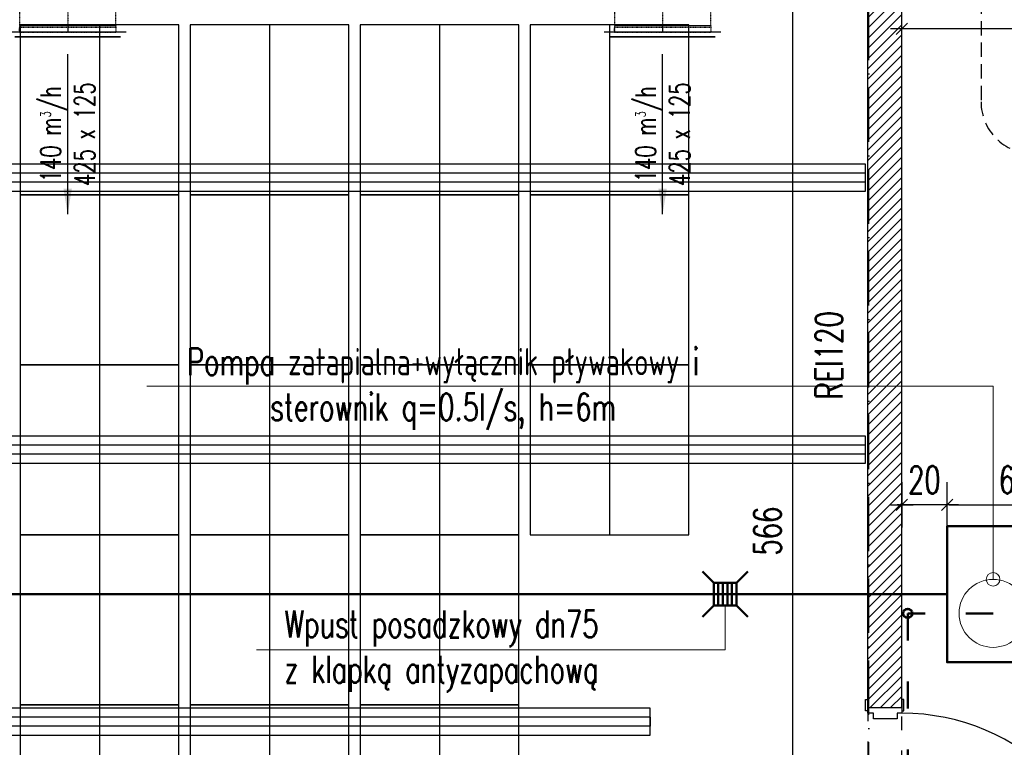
# Model space of a CAD drawing. Header units: millimetres. Extents: x 167273 to 188273, y -125105 to -88145.
# Tile 198 of 210: x 174620 to 175055, y -91576 to -91255. Entities that reach past the tile are written whole.
import ezdxf

# ---------------------------------------------------------------- set-up
doc = ezdxf.new("R2010")
doc.units = ezdxf.units.MM
doc.header["$PDMODE"] = 35
doc.header["$PDSIZE"] = 5
for name, pattern in [('ACAD_ISO03W100', [30, 12, -18]), ('ACAD_ISO10W100', [18, 12, -3, 0, -3]), ('DASHDOT', [1, 0.5, -0.25, 0, -0.25]), ('HIDDEN', [9.525, 6.35, -3.175]), ('WENT_2', [1.5, 0.5, -1])]:
    doc.linetypes.add(name, pattern=pattern)
for name, color, linetype in [('!_ppoz', 10, 'Continuous'), ('a-osie', 1, 'ACAD_ISO10W100'), ('a-wymiary', 9, 'Continuous'), ('b-cienka', 9, 'Continuous'), ('b-przerywana1', 9, 'ACAD_ISO03W100'), ('b-ściany', 2, 'Continuous'), ('c-wyposażenie', 5, 'Continuous'), ('FLUID-N-BIB-120-ARRGR', 7, 'Continuous'), ('FLUID-N-BIB-SYM', 7, 'Continuous'), ('h-hatch', 8, 'Continuous'), ('IS_UWAGI', 6, 'Continuous')]:
    doc.layers.add(name, color=color, linetype=linetype)
for name, color, linetype, lineweight in [('FLUID-N-BIB', 8, 'Continuous', 30), ('IS_kan_san', 34, 'Continuous', 53), ('IS_kan_san_opis', 9, 'Continuous', 15)]:
    doc.layers.add(name, color=color, linetype=linetype, lineweight=lineweight)
doc.styles.add('FDBES', font='romans.shx', dxfattribs={"width": 0.7, "height": 10})
doc.styles.add('IS-IS', font='romans.shx', dxfattribs={"width": 0.7, "height": 12})
doc.styles.add('PPAB_100', font='romans.shx', dxfattribs={"width": 0.7, "height": 12})
doc.dimstyles.new('FDBES', dxfattribs={"dimscale": 50, "dimtxt": 4, "dimasz": 2.5, "dimexe": 0.8, "dimexo": 2, "dimgap": 1, "dimtad": 1, "dimdsep": 46, "dimtxsty": 'FDBES', "dimcen": 2.5, "dimclrd": 4, "dimclre": 5, "dimadec": 0, "dimazin": 0, "dimtfac": 1, "dimtmove": 0, "dimatfit": 3, "dimfxl": 0, "dimarcsym": 0})
doc.dimstyles.new('newPPAB_100', dxfattribs={"dimscale": 0, "dimtxt": 16, "dimasz": 1, "dimexe": 10, "dimexo": 10, "dimgap": 5, "dimtad": 1, "dimdec": 0, "dimzin": 0, "dimdsep": 46, "dimtxsty": 'PPAB_100', "dimblk": 'tick_50', "dimcen": 0.09, "dimdle": 5, "dimse1": 1, "dimse2": 1, "dimclrd": 9, "dimclre": 9, "dimclrt": 161, "dimadec": 0, "dimazin": 0, "dimtfac": 1, "dimtdec": 0, "dimtix": 1, "dimtmove": 2, "dimatfit": 0, "dimldrblk": 'tick_50', "dimfxl": 0, "dimtolj": 1, "dimtzin": 0, "dimarcsym": 0})

# ---------------------------------------------------------------- blocks, each defined once
blk = doc.blocks.new('KR')
at = {"layer": 'IS_kan_san', "lineweight": 50}
for p, q in [((-5, 5), (-10, 10)), ((5, 5), (10, 10)), ((-5, 5), (-5, -5)), ((-3, 5), (-3, -5)), ((-1, 5), (-1, -5)), ((1, 5), (1, -5)), ((3, 5), (3, -5)), ((-5, -5), (-10, -10)), ((10, -10), (5, -5))]:
    blk.add_line(p, q, dxfattribs=at)
blk.add_lwpolyline([(-5, 5), (5, 5), (5, -5), (-5, -5)], close=True, dxfattribs=at)
blk = doc.blocks.new('tick_50')
at = {"color": 9, "ltscale": 20}
for p, q in [((0, 10), (0, -10)), ((-5, 0), (5, 0))]:
    blk.add_line(p, q, dxfattribs=at)
at = {"color": 0}
blk.add_line((2.5, 2.5), (-2.5, -2.5), dxfattribs=at)
blk = doc.blocks.new('*D221')
at = {"layer": 'a-wymiary', "color": 9, "lineweight": -2}
blk.add_line((175241.44, -91259.47), (175010.44, -91259.47), dxfattribs=at)
at = {"layer": 'Defpoints', "color": 0}
for p in [(175009.44, -91198.36), (175009.44, -91259.47), (175242.44, -91341.77)]:
    blk.add_point(p, dxfattribs=at)
at = {"layer": 'a-wymiary', "color": 9, "lineweight": -2, "rotation": 180}
blk.add_blockref('tick_50', (175009.44, -91259.47), dxfattribs=at)
at = {"layer": 'a-wymiary', "color": 9, "lineweight": -2}
blk.add_blockref('tick_50', (175242.44, -91259.47), dxfattribs=at)
at = {"layer": 'a-wymiary', "color": 161, "insert": (175125.94, -91248.47), "char_height": 12, "attachment_point": 5, "style": 'PPAB_100'}
blk.add_mtext('\\A1;233', dxfattribs=at)
blk = doc.blocks.new('*D301')
at = {"layer": 'a-wymiary', "color": 9, "lineweight": -2}
blk.add_line((175189.02, -91559.89), (175189.02, -91657.89), dxfattribs=at)
at = {"layer": 'Defpoints', "color": 0}
for p in [(175009.44, -91558.89), (175009.44, -91658.89), (175189.02, -91658.89)]:
    blk.add_point(p, dxfattribs=at)
at = {"layer": 'a-wymiary', "color": 9, "lineweight": -2}
for p, rotation in [((175189.02, -91558.89), 90), ((175189.02, -91658.89), 270)]:
    blk.add_blockref('tick_50', p, dxfattribs=dict(at, rotation=rotation))
at = {"layer": 'a-wymiary', "color": 161, "insert": (175178.02, -91608.89), "char_height": 12, "attachment_point": 5, "rotation": 90, "style": 'PPAB_100'}
blk.add_mtext('\\A1;100', dxfattribs=at)
blk = doc.blocks.new('*D307')
at = {"layer": 'a-wymiary', "color": 9, "lineweight": -2}
blk.add_line((174961.23, -91199.23), (174961.23, -91762.89), dxfattribs=at)
at = {"layer": 'Defpoints', "color": 0}
for p in [(174994.44, -91198.23), (174961.23, -91763.89), (174994.44, -91763.89)]:
    blk.add_point(p, dxfattribs=at)
at = {"layer": 'a-wymiary', "color": 9, "lineweight": -2}
for p, rotation in [((174961.23, -91198.23), 90), ((174961.23, -91763.89), 270)]:
    blk.add_blockref('tick_50', p, dxfattribs=dict(at, rotation=rotation))
at = {"layer": 'a-wymiary', "color": 161, "insert": (174950.23, -91481.06), "char_height": 12, "attachment_point": 5, "rotation": 90, "style": 'PPAB_100'}
blk.add_mtext('\\A1;566', dxfattribs=at)
blk = doc.blocks.new('*U856')
at = {"linetype": 'Continuous', "lineweight": -2}
for p, q in [((-257.5, 225), (-212.5, 225)), ((-212.5, 225), (212.5, 225)), ((212.5, 225), (257.5, 225)), ((-312.5, 125), (-312.5, -125)), ((312.5, -125), (312.5, 125))]:
    blk.add_line(p, q, dxfattribs=at)
at = {"color": 0, "linetype": 'ByBlock', "lineweight": -2}
for p, q in [((-212.5, 195), (-212.5, 225)), ((212.5, 195), (212.5, 225)), ((-212.5, 195), (-212.5, 108.3)), ((212.5, 125), (212.5, 195)), ((-312.5, 125), (-212.5, 125)), ((212.5, 108.3), (-212.5, 108.3)), ((212.5, 108.3), (212.5, 125)), ((212.5, 125), (312.5, 125)), ((312.5, -125), (-312.5, -125))]:
    blk.add_line(p, q, dxfattribs=at)
at = {"linetype": 'Continuous', "lineweight": -3}
blk.add_line((212.5, 195), (-212.5, 195), dxfattribs=at)
at = {"layer": 'FLUID-N-BIB-SYM', "linetype": 'DASHDOT', "lineweight": -3}
for p, q in [((0, 0), (0, 225)), ((0, 205), (0, 225)), ((-312.5, 0), (312.5, 0))]:
    blk.add_line(p, q, dxfattribs=at)
blk = doc.blocks.new('*U862')
at = {"linetype": 'Continuous', "lineweight": -2}
for p, q in [((-257.5, 225), (-212.5, 225)), ((-212.5, 225), (212.5, 225)), ((212.5, 225), (257.5, 225)), ((-312.5, 125), (-312.5, -125)), ((312.5, -125), (312.5, 125))]:
    blk.add_line(p, q, dxfattribs=at)
at = {"color": 0, "linetype": 'ByBlock', "lineweight": -2}
for p, q in [((-212.5, 195), (-212.5, 225)), ((212.5, 195), (212.5, 225)), ((-212.5, 195), (-212.5, 108.3)), ((212.5, 125), (212.5, 195)), ((-312.5, 125), (-212.5, 125)), ((212.5, 108.3), (-212.5, 108.3)), ((212.5, 108.3), (212.5, 125)), ((212.5, 125), (312.5, 125)), ((312.5, -125), (-312.5, -125))]:
    blk.add_line(p, q, dxfattribs=at)
at = {"linetype": 'Continuous', "lineweight": -3}
blk.add_line((212.5, 195), (-212.5, 195), dxfattribs=at)
at = {"layer": 'FLUID-N-BIB-SYM', "linetype": 'DASHDOT', "lineweight": -3}
for p, q in [((0, 0), (0, 225)), ((0, 205), (0, 225)), ((-312.5, 0), (312.5, 0))]:
    blk.add_line(p, q, dxfattribs=at)
blk = doc.blocks.new('*U1053')
at = {"color": 0, "linetype": 'ByBlock', "lineweight": -2}
for p, q in [((-232.5, 0), (-212.5, 0)), ((-232.5, 0, 20), (232.5, 0, 20)), ((212.5, 0), (-212.5, 0)), ((-212.5, 0, -20), (-212.5, 0)), ((-212.5, 0, -20), (212.5, 0, -20)), ((212.5, 0), (212.5, 0, -20)), ((212.5, 0), (232.5, 0))]:
    blk.add_line(p, q, dxfattribs=at)
at = {"linetype": 'Continuous', "lineweight": -3}
for p, q in [((232.5, 0, 20), (-232.5, 0, 20)), ((-232.5, 0, 20), (232.5, 0, 20))]:
    blk.add_line(p, q, dxfattribs=at)
blk = doc.blocks.new('*U1054')
at = {"color": 0, "linetype": 'ByBlock', "lineweight": -2}
for p, q in [((-232.5, 0), (-212.5, 0)), ((-232.5, 0, 20), (232.5, 0, 20)), ((212.5, 0), (-212.5, 0)), ((-212.5, 0, -20), (-212.5, 0)), ((-212.5, 0, -20), (212.5, 0, -20)), ((212.5, 0), (212.5, 0, -20)), ((212.5, 0), (232.5, 0))]:
    blk.add_line(p, q, dxfattribs=at)
at = {"linetype": 'Continuous', "lineweight": -3}
for p, q in [((232.5, 0, 20), (-232.5, 0, 20)), ((-232.5, 0, 20), (232.5, 0, 20))]:
    blk.add_line(p, q, dxfattribs=at)
blk = doc.blocks.new('*D1130')
at = {"layer": 'a-wymiary', "color": 9, "lineweight": -2}
for p, q in [((175008.44, -91469.45), (175007.44, -91469.45)), ((175029.44, -91469.45), (175009.44, -91469.45)), ((175030.44, -91469.45), (175031.44, -91469.45))]:
    blk.add_line(p, q, dxfattribs=at)
at = {"layer": 'Defpoints', "color": 0}
for p in [(175009.44, -91469.45), (175029.44, -91538.89), (175009.44, -91558.89)]:
    blk.add_point(p, dxfattribs=at)
at = {"layer": 'a-wymiary', "color": 9, "lineweight": -2}
blk.add_blockref('tick_50', (175009.44, -91469.45), dxfattribs=at)
at = {"layer": 'a-wymiary', "color": 9, "lineweight": -2, "rotation": 180}
blk.add_blockref('tick_50', (175029.44, -91469.45), dxfattribs=at)
at = {"layer": 'a-wymiary', "color": 161, "insert": (175019.44, -91458.45), "char_height": 12, "attachment_point": 5, "style": 'PPAB_100'}
blk.add_mtext('\\A1;20', dxfattribs=at)
blk = doc.blocks.new('*U758')
at = {"insert": (0, 47.14), "char_height": 12, "attachment_point": 5, "rotation": 270, "style": 'FDBES'}
blk.add_mtext('140 m{\\A2;\\H0.5x;3}/h\\P425 x 125', dxfattribs=at)
blk.add_leader([(0, 94.29), (0, 0)], dimstyle='FDBES', override={"dimscale": 6, "dimclrd": 256})
blk = doc.blocks.new('*U765')
at = {"insert": (0, 47.14), "char_height": 12, "attachment_point": 5, "rotation": 270, "style": 'FDBES'}
blk.add_mtext('140 m{\\A2;\\H0.5x;3}/h\\P425 x 125', dxfattribs=at)
blk.add_leader([(0, 94.29), (0, 0)], dimstyle='FDBES', override={"dimscale": 6, "dimclrd": 256})

msp = doc.modelspace()

# ---------------------------------------------------------------- hatches: boundary and pattern name
at = {"layer": '!_ppoz'}
h = msp.add_hatch(dxfattribs=at)
h.set_pattern_fill('ANSI31', color=256, style=0)
h.set_pattern_definition([(45, (0, -5000), (-2.24506403, 2.24506403), [])])
h.paths.add_polyline_path([(175009.44, -91247.36), (174994.44, -91247.29), (174994.44, -91558.89), (175009.44, -91558.89)])
h.paths.add_polyline_path([(175009.44, -91221.36), (174994.44, -91221.29), (174994.44, -91247.29), (175009.44, -91247.36)])
h.paths.add_polyline_path([(175009.44, -91199.36), (174994.44, -91199.29), (174994.44, -91221.29), (175009.44, -91221.36)])
h.paths.add_polyline_path([(175009.44, -91198.36), (174994.44, -91198.23), (174994.44, -91199.29), (175009.44, -91199.36)])

# ---------------------------------------------------------------- linework, layer by layer
for points in [[(174994.44, -91555.39), (174994.44, -91560.39), (174993.44, -91560.39), (174993.44, -91555.39)], [(175009.44, -91555.39), (175009.44, -91560.39), (175010.44, -91560.39), (175010.44, -91555.39)]]:
    msp.add_lwpolyline(points, close=True, dxfattribs=at)
msp.add_lwpolyline([(175009.44, -91558.89), (175009.44, -91561.39), (175007.44, -91561.39), (175007.44, -91563.89), (174996.94, -91563.89), (174996.94, -91561.39), (174994.44, -91561.39), (174994.44, -91558.89), (175009.44, -91558.89)], dxfattribs=at)
msp.add_arc((175009.44, -91656.39), 95, 0, 90, dxfattribs=at)
at = {"layer": 'a-osie', "ltscale": 2}
msp.add_line((174994.94, -92211.89), (174994.94, -91011.89), dxfattribs=at)
at = {"layer": 'b-cienka', "ltscale": 0.5}
for points in [[(174300.44, -91331.14), (174993.44, -91331.14), (174993.44, -91319.14), (174300.44, -91319.14)], [(174300.44, -91451.14), (174993.44, -91451.14), (174993.44, -91439.14), (174300.44, -91439.14)], [(174300.44, -91571.14), (174898.44, -91571.14), (174898.44, -91559.14), (174300.44, -91559.14)]]:
    msp.add_lwpolyline(points, close=True, dxfattribs=at)
at = {"layer": 'b-przerywana1', "ltscale": 0.5}
for p, q in [((174994.44, -91558.89), (174994.44, -91658.89)), ((175009.44, -91658.89), (175009.44, -91558.89))]:
    msp.add_line(p, q, dxfattribs=at)
at = {"layer": 'b-ściany'}
for p, q in [((174994.44, -91558.89), (174994.44, -91198.23)), ((174994.44, -91558.89), (174994.44, -91198.36)), ((175009.44, -91558.89), (175009.44, -91198.36)), ((174994.44, -91558.89), (175009.44, -91558.89)), ((174994.44, -91558.89), (175009.44, -91558.89))]:
    msp.add_line(p, q, dxfattribs=at)
at = {"layer": 'c-wyposażenie'}
for p, q in [((174655.44, -91257.64), (174655.44, -91332.64)), ((174730.44, -91257.64), (174730.44, -91332.64)), ((174805.44, -91257.64), (174805.44, -91332.64)), ((174880.44, -91257.64), (174880.44, -91332.64)), ((174655.44, -91332.64), (174655.44, -91407.64)), ((174730.44, -91332.64), (174730.44, -91407.64)), ((174805.44, -91332.64), (174805.44, -91407.64)), ((174880.44, -91332.64), (174880.44, -91407.64)), ((174655.44, -91407.64), (174655.44, -91482.64)), ((174730.44, -91407.64), (174730.44, -91482.64)), ((174805.44, -91407.64), (174805.44, -91482.64)), ((174880.44, -91407.64), (174880.44, -91482.64)), ((174655.44, -91482.64), (174655.44, -91557.64)), ((174730.44, -91482.64), (174730.44, -91557.64)), ((174805.44, -91482.64), (174805.44, -91557.64)), ((174655.44, -91557.64), (174655.44, -91632.64)), ((174730.44, -91557.64), (174730.44, -91632.64)), ((174805.44, -91557.64), (174805.44, -91632.64))]:
    msp.add_line(p, q, dxfattribs=at)
at = {"layer": 'c-wyposażenie', "ltscale": 0.5}
for p, q in [((174993.44, -91323.14), (174300.44, -91323.14)), ((174993.44, -91327.14), (174300.44, -91327.14)), ((174993.44, -91443.14), (174300.44, -91443.14)), ((174993.44, -91447.14), (174300.44, -91447.14)), ((174898.44, -91563.14), (174300.44, -91563.14)), ((174898.44, -91563.14), (174898.44, -91567.14)), ((174898.44, -91567.14), (174300.44, -91567.14))]:
    msp.add_line(p, q, dxfattribs=at)
at = {"layer": 'c-wyposażenie'}
for points in [[(174620.44, -91332.64), (174690.44, -91332.64), (174690.44, -91257.64), (174620.44, -91257.64)], [(174695.44, -91332.64), (174765.44, -91332.64), (174765.44, -91257.64), (174695.44, -91257.64)], [(174770.44, -91332.64), (174840.44, -91332.64), (174840.44, -91257.64), (174770.44, -91257.64)], [(174845.44, -91332.64), (174915.44, -91332.64), (174915.44, -91257.64), (174845.44, -91257.64)], [(174620.44, -91407.64), (174690.44, -91407.64), (174690.44, -91332.64), (174620.44, -91332.64)], [(174695.44, -91407.64), (174765.44, -91407.64), (174765.44, -91332.64), (174695.44, -91332.64)], [(174770.44, -91407.64), (174840.44, -91407.64), (174840.44, -91332.64), (174770.44, -91332.64)], [(174845.44, -91407.64), (174915.44, -91407.64), (174915.44, -91332.64), (174845.44, -91332.64)], [(174620.44, -91482.64), (174690.44, -91482.64), (174690.44, -91407.64), (174620.44, -91407.64)], [(174695.44, -91482.64), (174765.44, -91482.64), (174765.44, -91407.64), (174695.44, -91407.64)], [(174770.44, -91482.64), (174840.44, -91482.64), (174840.44, -91407.64), (174770.44, -91407.64)], [(174845.44, -91482.64), (174915.44, -91482.64), (174915.44, -91407.64), (174845.44, -91407.64)], [(174620.44, -91557.64), (174690.44, -91557.64), (174690.44, -91482.64), (174620.44, -91482.64)], [(174695.44, -91557.64), (174765.44, -91557.64), (174765.44, -91482.64), (174695.44, -91482.64)], [(174770.44, -91557.64), (174840.44, -91557.64), (174840.44, -91482.64), (174770.44, -91482.64)], [(174620.44, -91632.64), (174690.44, -91632.64), (174690.44, -91557.64), (174620.44, -91557.64)], [(174695.44, -91632.64), (174765.44, -91632.64), (174765.44, -91557.64), (174695.44, -91557.64)], [(174770.44, -91632.64), (174840.44, -91632.64), (174840.44, -91557.64), (174770.44, -91557.64)]]:
    msp.add_lwpolyline(points, close=True, dxfattribs=at)
at = {"layer": 'h-hatch', "linetype": 'HIDDEN'}
msp.add_lwpolyline([(173331.44, -91421.89), (173331.44, -91233.9), (175039.46, -91241.49, -0.412912), (175044.44, -91246.49), (175044.44, -91291.62, 0.412912), (175067.34, -91314.62), (175161.34, -91315.03, 0.415516), (175184.44, -91292.03), (175184.44, -91247.16, -0.415516), (175189.46, -91242.16), (176549.44, -91248.2)], format="xyb", dxfattribs=at)
at = {"layer": 'IS_kan_san', "lineweight": 50}
msp.add_line((175029.44, -91508.89), (174358.05, -91508.89), dxfattribs=at)
at = {"layer": 'IS_kan_san', "linetype": 'ACAD_ISO03W100', "lineweight": 50}
for p, q in [((175049.77, -91517.34), (175012.09, -91517.34)), ((175012.09, -91517.34), (175012.09, -92332.76))]:
    msp.add_line(p, q, dxfattribs=at)
at = {"layer": 'IS_kan_san', "lineweight": 50}
msp.add_lwpolyline([(175029.44, -91478.89), (175089.44, -91478.89), (175089.44, -91538.89), (175029.44, -91538.89)], close=True, dxfattribs=at)
at = {"layer": 'IS_kan_san', "lineweight": 15}
msp.add_circle((175049.77, -91517.34), 15, dxfattribs=at)
at = {"layer": 'IS_kan_san'}
msp.add_circle((175012.09, -91517.34), 2, dxfattribs=at)
at = {"layer": 'IS_kan_san_opis'}
for points in [[(174676.43, -91417.14), (175049.77, -91417.14), (175049.77, -91502.34)], [(174931.51, -91513.89), (174931.51, -91533.41), (174724.8, -91533.41)]]:
    msp.add_lwpolyline(points, dxfattribs=at)
msp.add_circle((175049.77, -91502.34), 3, dxfattribs=at)

# ---------------------------------------------------------------- block references
at = {"layer": 'FLUID-N-BIB', "linetype": 'WENT_2', "xscale": 0.1000000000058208, "yscale": 0.1000000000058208, "zscale": 0.1, "rotation": 180}
for name, p in [('*U862', (174641.44, -91238.43, -52)), ('*U856', (174903.94, -91238.43, -52))]:
    msp.add_blockref(name, p, dxfattribs=at)
at = {"layer": 'FLUID-N-BIB', "linetype": 'WENT_2', "extrusion": (-8.55285e-49, -1, 6.12323e-17), "xscale": 0.1000000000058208, "yscale": 0.1, "zscale": 0.1000000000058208, "rotation": 180}
for name, p in [('*U1053', (174641.44, -52, 91260.93)), ('*U1054', (174903.94, -52, 91260.93))]:
    msp.add_blockref(name, p, dxfattribs=at)
at = {"layer": 'FLUID-N-BIB-120-ARRGR', "xscale": 0.75, "yscale": 0.75, "zscale": 0.75, "rotation": 180}
for name, p in [('*U765', (174641.44, -91270.57, -52)), ('*U758', (174903.94, -91270.57, -52))]:
    msp.add_blockref(name, p, dxfattribs=at)
at = {"layer": 'IS_UWAGI'}
msp.add_blockref('KR', (174931.51, -91508.89), dxfattribs=at)

# ---------------------------------------------------------------- texts
at = {"layer": '!_ppoz', "insert": (174977.35, -91422.92), "char_height": 12, "width": 2937.189, "attachment_point": 4, "rotation": 90, "style": 'PPAB_100'}
msp.add_mtext('{\\Fromans.shx|c238;REI120}', dxfattribs=at)
at = {"layer": 'IS_kan_san_opis', "char_height": 12, "attachment_point": 5, "style": 'IS-IS'}
for s, insert in [('Pompa zatapialna+wyłącznik pływakowy i sterownik q=0.5l/s, h=6m ', (174807.08, -91418.31)), ('Wpust posadzkowy dn75 \\Pz klapką antyzapachową ', (174806.36, -91534.02))]:
    msp.add_mtext_dynamic_manual_height_columns(s, width=259.9768, gutter_width=12.5, heights=[0], dxfattribs=dict(at, insert=insert))

# ---------------------------------------------------------------- dimensions: what is measured, and where the dimension line sits
at = {"layer": 'a-wymiary'}
for base, p1, p2, picture, middle in [((174961.23, -91763.89), (174994.44, -91198.23), (174994.44, -91763.89), '*D307', (174950.23, -91481.06)), ((175189.02, -91658.89), (175009.44, -91558.89), (175009.44, -91658.89), '*D301', (175178.02, -91608.89))]:
    dim = msp.add_linear_dim(base=base, p1=p1, p2=p2, angle=90, dimstyle='newPPAB_100', override={"dimscale": 1}, dxfattribs=at)
    dim.commit()
    dim.dimension.update_dxf_attribs({"geometry": picture, "text_midpoint": middle})
for base, p1, p2, picture, middle in [((175009.44, -91259.47), (175242.44, -91341.77), (175009.44, -91198.36), '*D221', (175125.94, -91248.47)), ((175009.44, -91469.45), (175029.44, -91538.89), (175009.44, -91558.89), '*D1130', (175019.44, -91458.45))]:
    dim = msp.add_linear_dim(base=base, p1=p1, p2=p2, dimstyle='newPPAB_100', override={"dimscale": 1}, dxfattribs=at)
    dim.commit()
    dim.dimension.update_dxf_attribs({"geometry": picture, "text_midpoint": middle})
msp.add_linear_dim(base=(175089.44, -91469.45), p1=(175029.44, -91538.89), p2=(175089.44, -91538.89), dimstyle='newPPAB_100', override={"dimscale": 1}, dxfattribs=at).render()
msp.add_linear_dim(base=(175189.02, -91538.89), p1=(175009.44, -91558.89), p2=(175089.44, -91538.89), angle=90, location=(175174.83, -91542.69), dimstyle='newPPAB_100', override={"dimscale": 1}, dxfattribs=at).render()

doc.saveas('drawing.dxf')
